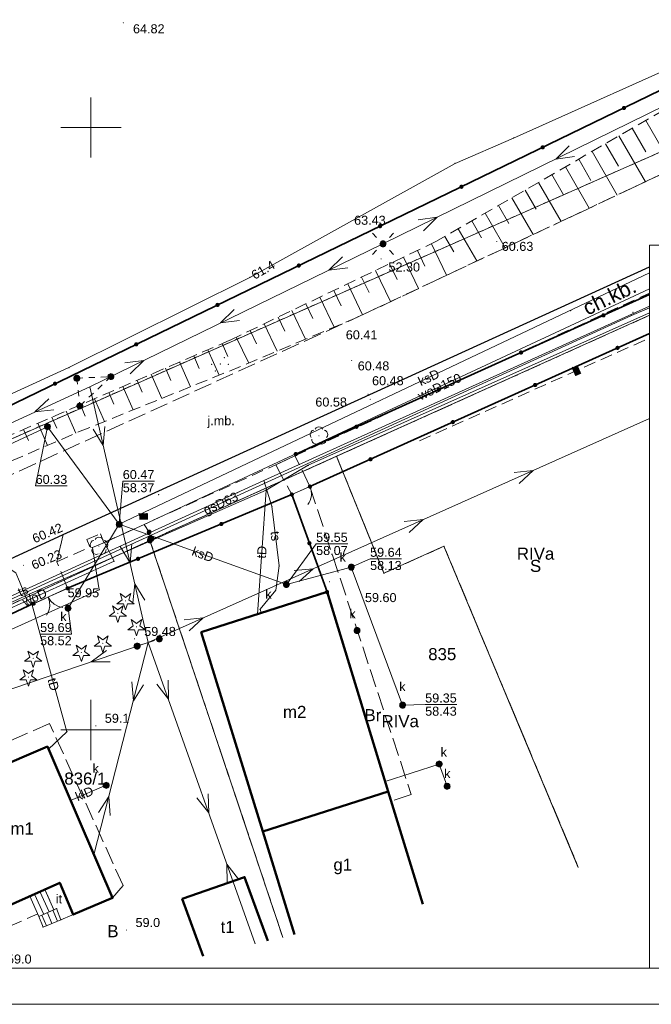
# Model space of a CAD drawing. Extents: x 6453267 to 6453477, y 5887877 to 5888047.
# Tile 6 of 8: x 6453394 to 6453447, y 5887877 to 5887959. Entities that reach past the tile are written whole.
import ezdxf
from ezdxf.enums import TextEntityAlignment as Align

# ---------------------------------------------------------------- set-up
doc = ezdxf.new("R2010")
doc.units = 0
doc.header["$PDSIZE"] = 0.75
for name, pattern in [('PRZER1-1', [2, 1, -1]), ('PRZER2-1', [3, 2, -1]), ('PRZER3-1', [4, 3, -1])]:
    doc.linetypes.add(name, pattern=pattern)
doc.layers.get('0').update_dxf_attribs({"linetype": 'CONTINUOUS', "lineweight": 13})
for name, color, linetype, lineweight in [('018', 7, 'CONTINUOUS', 15), ('GEPPGD', 7, 'CONTINUOUS', 18), ('GESBZO', 7, 'CONTINUOUS', 50), ('GESBZO_O', 7, 'CONTINUOUS', 50), ('GESDZI', 7, 'CONTINUOUS', 18), ('GESDZI_O', 7, 'CONTINUOUS', 18), ('GESKKL_O', 7, 'CONTINUOUS', 18), ('GESSCH', 7, 'CONTINUOUS', 18), ('GESUZY_O', 7, 'CONTINUOUS', 18), ('GSLKBR', 7, 'CONTINUOUS', 18), ('GSLKFU', 7, 'CONTINUOUS', 18), ('GSLKOG', 7, 'CONTINUOUS', 35), ('GSLKRW', 7, 'CONTINUOUS', 25), ('GSLTZI', 7, 'PRZER2-1', 18), ('GSLTZI_O', 7, 'PRZER2-1', 18), ('GSPPRB', 7, 'CONTINUOUS', 18), ('GSPWPN', 7, 'CONTINUOUS', 13), ('GSPWPN_O', 7, 'CONTINUOUS', 13), ('GSPWPS', 7, 'CONTINUOUS', 13), ('GSPWPS_O', 7, 'CONTINUOUS', 13), ('GSSKOA', 7, 'PRZER3-1', 18), ('GSSKOA_O', 7, 'PRZER3-1', 18), ('GSSKOD', 7, 'PRZER2-1', 18), ('GSSTZI', 7, 'PRZER2-1', 18), ('GSSTZI_O', 7, 'PRZER2-1', 18), ('GSSZSN', 7, 'PRZER2-1', 18), ('GTGTXT', 7, 'CONTINUOUS', 18), ('GTGTXT_O', 7, 'CONTINUOUS', 18), ('GUPELA', 7, 'CONTINUOUS', 18), ('GUPIKP', 7, 'CONTINUOUS', 18), ('GUPISN', 7, 'PRZER1-1', 18), ('GUPPRZ', 7, 'CONTINUOUS', 18), ('GUPPRZ_O', 7, 'CONTINUOUS', 18)]:
    doc.layers.add(name, color=color, linetype=linetype, lineweight=lineweight)
for name, color, linetype, lineweight, true_color in [('GESKKL', 7, 'PRZER3-1', 18, 0x24bc24), ('GESUZY', 7, 'PRZER1-1', 18, 0x008000), ('GSPRDI', 7, 'CONTINUOUS', 18, 0x008000), ('GSPRDL', 7, 'CONTINUOUS', 18, 0x008000), ('GULEPR', 1, 'CONTINUOUS', 18, 0xff0000), ('GULGPR', 7, 'CONTINUOUS', 18, 0xbfbf00), ('GULGPR_O', 7, 'CONTINUOUS', 18, 0xbfbf00), ('GULKPR', 7, 'CONTINUOUS', 18, 0x803300), ('GULKPR_O', 7, 'CONTINUOUS', 18, 0x803300), ('GULTPR', 7, 'CONTINUOUS', 18, 0xff9100), ('GULTPR_O', 7, 'CONTINUOUS', 18, 0xff9100), ('GULWPR', 5, 'CONTINUOUS', 18, 0x0000ff), ('GULWPR_O', 5, 'CONTINUOUS', 18, 0x0000ff), ('GUPKSD', 7, 'CONTINUOUS', 18, 0x803300), ('GUPKSD_O', 7, 'CONTINUOUS', 18, 0x803300), ('GUPWZA', 5, 'CONTINUOUS', 18, 0x0000ff), ('GUPWZA_O', 5, 'CONTINUOUS', 18, 0x0000ff)]:
    doc.layers.add(name, color=color, linetype=linetype, lineweight=lineweight, true_color=true_color)
doc.styles.add('GEO-INFO', font='arial.ttf')

# ---------------------------------------------------------------- blocks, each defined once
blk = doc.blocks.new('POINT')
at = {"color": 0}
blk.add_point((0, 0), dxfattribs=at)
blk = doc.blocks.new('KOLO')
blk.add_hatch(color=0).paths.add_polyline_path([(-0.5, 0), (-0.482963, -0.12941), (-0.433013, -0.25), (-0.353553, -0.353553), (-0.25, -0.433013), (-0.12941, -0.482963), (0, -0.5), (0.12941, -0.482963), (0.25, -0.433013), (0.353553, -0.353553), (0.433013, -0.25), (0.482963, -0.12941), (0.5, 0), (0.482963, 0.12941), (0.433013, 0.25), (0.353553, 0.353553), (0.25, 0.433013), (0.12941, 0.482963), (0, 0.5), (-0.12941, 0.482963), (-0.25, 0.433013), (-0.353553, 0.353553), (-0.433013, 0.25), (-0.482963, 0.12941)])
blk = doc.blocks.new('SPDIP')
blk.add_hatch(color=0).paths.add_polyline_path([(0, -0.09), (0.027812, -0.085595), (0.052901, -0.072812), (0.072812, -0.052901), (0.085595, -0.027812), (0.09, 0), (0.085595, 0.027812), (0.072812, 0.052901), (0.052901, 0.072812), (0.027812, 0.085595), (0, 0.09), (-0.027812, 0.085595), (-0.052901, 0.072812), (-0.072812, 0.052901), (-0.085595, 0.027812), (-0.09, 0), (-0.085595, -0.027812), (-0.072812, -0.052901), (-0.052901, -0.072812), (-0.027812, -0.085595)])
at = {"color": 0}
blk.add_lwpolyline([(0.544942, 0.177062), (1.426676, -0.463555), (0.336792, -0.463555), (0, -1.500096), (-0.336792, -0.463555), (-1.426676, -0.463555), (-0.544942, 0.177062), (-0.881734, 1.213603), (0, 0.572986), (0.881734, 1.213603)], close=True, dxfattribs=at)
blk = doc.blocks.new('SPDLP')
blk.add_hatch(color=0).paths.add_polyline_path([(0, -0.09), (0.027812, -0.085595), (0.052901, -0.072812), (0.072812, -0.052901), (0.085595, -0.027812), (0.09, 0), (0.085595, 0.027812), (0.072812, 0.052901), (0.052901, 0.072812), (0.027812, 0.085595), (0, 0.09), (-0.027812, 0.085595), (-0.052901, 0.072812), (-0.072812, 0.052901), (-0.085595, 0.027812), (-0.09, 0), (-0.085595, -0.027812), (-0.072812, -0.052901), (-0.052901, -0.072812), (-0.027812, -0.085595)])
at = {"color": 0}
for points in [[(-1.271938, -0.268652), (-1.40916, -0.048001), (-1.462858, 0.20623), (-1.426585, 0.463525), (-1.304695, 0.693003), (-1.11182, 0.867117), (-0.871109, 0.964971)], [(-0.648554, 1.126667), (-0.481106, 1.325358), (-0.255912, 1.454989), (0, 1.5), (0.255912, 1.454989), (0.481106, 1.325358), (0.648554, 1.126667)], [(0.871109, 0.964971), (1.11182, 0.867117), (1.304695, 0.693003), (1.426585, 0.463525), (1.462858, 0.20623), (1.40916, -0.048001), (1.271938, -0.268652)], [(-0.137547, -1.292703), (-0.389802, -1.355024), (-0.648184, -1.327532), (-0.881678, -1.213525), (-1.062258, -1.026689), (-1.168249, -0.78945), (-1.186929, -0.530282)], [(1.186929, -0.530282), (1.168249, -0.78945), (1.062258, -1.026689), (0.881678, -1.213525), (0.648184, -1.327532), (0.389802, -1.355024), (0.137547, -1.292703)]]:
    blk.add_lwpolyline(points, dxfattribs=at)
blk = doc.blocks.new('SUEP1')
at = {"color": 0}
blk.add_lwpolyline([(-1.5, -1), (1.5, 0), (-1.5, 1)], dxfattribs=at)
blk = doc.blocks.new('SUEO')
blk.add_hatch(color=0).paths.add_polyline_path([(-0.002174, 0.089974), (0.023762, 0.086807), (0.042561, 0.0793), (0.060131, 0.066965), (0.076266, 0.047786), (0.086234, 0.025762), (0.089972, 0.002226), (0.088646, -0.015553), (0.081114, -0.038994), (0.066834, -0.060276), (0.049699, -0.075033), (0.027576, -0.085671), (0.004027, -0.08991), (-0.019639, -0.087831), (-0.040932, -0.080154), (-0.059082, -0.067892), (-0.073734, -0.051607), (-0.08374, -0.032979), (-0.089221, -0.011817), (-0.089063, 0.012951), (-0.082571, 0.035806), (-0.069528, 0.057148), (-0.048957, 0.075519), (-0.026898, 0.085887)])
at = {"color": 0}
for points in [[(-1.767767, 1.767767), (-1.06066, 1.06066)], [(1.767767, 1.767767), (1.06066, 1.06066)], [(-1.767767, -1.767767), (-1.06066, -1.06066)], [(1.767767, -1.767767), (1.06066, -1.06066)]]:
    blk.add_lwpolyline(points, dxfattribs=at)
blk = doc.blocks.new('OKRAG_PELNY')
at = {"true_color": 0xffffff}
blk.add_hatch(color=7, dxfattribs=at).paths.add_polyline_path([(-0.5, 0), (-0.482963, -0.12941), (-0.433013, -0.25), (-0.353553, -0.353553), (-0.25, -0.433013), (-0.12941, -0.482963), (0, -0.5), (0.12941, -0.482963), (0.25, -0.433013), (0.353553, -0.353553), (0.433013, -0.25), (0.482963, -0.12941), (0.5, 0), (0.482963, 0.12941), (0.433013, 0.25), (0.353553, 0.353553), (0.25, 0.433013), (0.12941, 0.482963), (0, 0.5), (-0.12941, 0.482963), (-0.25, 0.433013), (-0.353553, 0.353553), (-0.433013, 0.25), (-0.482963, 0.12941)])
at = {"color": 0}
blk.add_lwpolyline([(0, 0.5), (0.12941, 0.482963), (0.25, 0.433013), (0.353553, 0.353553), (0.433013, 0.25), (0.482963, 0.12941), (0.5, 0), (0.482963, -0.12941), (0.433013, -0.25), (0.353553, -0.353553), (0.25, -0.433013), (0.12941, -0.482963), (0, -0.5), (-0.12941, -0.482963), (-0.25, -0.433013), (-0.353553, -0.353553), (-0.433013, -0.25), (-0.482963, -0.12941), (-0.5, 0), (-0.482963, 0.12941), (-0.433013, 0.25), (-0.353553, 0.353553), (-0.25, 0.433013), (-0.12941, 0.482963)], close=True, dxfattribs=at)
blk = doc.blocks.new('KTOK04')
at = {"color": 0}
blk.add_lwpolyline([(0, 0), (-0.01711, -0.261052), (-0.068148, -0.517638), (-0.152241, -0.765367), (-0.267949, -1), (-0.413293, -1.217523), (-0.585786, -1.414214), (-0.782477, -1.586707), (-1, -1.732051)], dxfattribs=at)
blk = doc.blocks.new('SLBRA')
at = {"color": 0}
for points in [[(1.732051, 1), (1.414214, 0.585786), (1, 0.267949), (0.517638, 0.068148), (0, 0)], [(0, 0), (0.517638, -0.068148), (1, -0.267949), (1.414214, -0.585786), (1.732051, -1)]]:
    blk.add_lwpolyline(points, dxfattribs=at)
blk = doc.blocks.new('EPPGN1')
at = {"true_color": 0xffffff}
blk.add_hatch(color=7, dxfattribs=at).paths.add_polyline_path([(0, -0.5), (0.154508, -0.475528), (0.293893, -0.404508), (0.404508, -0.293893), (0.475528, -0.154508), (0.5, 0), (0.475528, 0.154508), (0.404508, 0.293893), (0.293893, 0.404508), (0.154508, 0.475528), (0, 0.5), (-0.154508, 0.475528), (-0.293893, 0.404508), (-0.404508, 0.293893), (-0.475528, 0.154508), (-0.5, 0), (-0.475528, -0.154508), (-0.404508, -0.293893), (-0.293893, -0.404508), (-0.154508, -0.475528)])
blk = doc.blocks.new('EPPGN')
blk.add_hatch(color=0).paths.add_polyline_path([(0, -0.09), (0.027812, -0.085595), (0.052901, -0.072812), (0.072812, -0.052901), (0.085595, -0.027812), (0.09, 0), (0.085595, 0.027812), (0.072812, 0.052901), (0.052901, 0.072812), (0.027812, 0.085595), (0, 0.09), (-0.027812, 0.085595), (-0.052901, 0.072812), (-0.072812, 0.052901), (-0.085595, 0.027812), (-0.09, 0), (-0.085595, -0.027812), (-0.072812, -0.052901), (-0.052901, -0.072812), (-0.027812, -0.085595)])

msp = doc.modelspace()

# ---------------------------------------------------------------- hatches: boundary and pattern name
at = {"layer": 'GSLTZI_O', "linetype": 'Continuous', "lineweight": 9, "true_color": 0xffffff}
msp.add_hatch(color=7, dxfattribs=at).paths.add_polyline_path([(6453440.223, 5887929.362), (6453439.913, 5887930.055), (6453440.404, 5887930.275), (6453440.714, 5887929.581)], flags=0)
at = {"layer": 'GUPWZA_O', "linetype": 'Continuous', "lineweight": 9, "true_color": 0xffffff}
msp.add_hatch(color=7, dxfattribs=at).paths.add_polyline_path([(6453404.013, 5887917.443), (6453404.013, 5887917.986), (6453404.745, 5887917.986), (6453404.745, 5887917.443)], flags=0)

# ---------------------------------------------------------------- linework, layer by layer
at = {"color": 7, "linetype": 'Continuous', "lineweight": 13, "elevation": 100, "flags": 128}
for points in [[(6453400, 5887947.5), (6453400, 5887952.5)], [(6453397.5, 5887950), (6453402.5, 5887950)], [(6453400, 5887897.5), (6453400, 5887902.5)], [(6453397.5, 5887900), (6453402.5, 5887900)]]:
    msp.add_lwpolyline(points, dxfattribs=at)
at = {"layer": '018'}
for p, q in [((6453446.378, 5887880.226), (6453446.378, 5887940.226)), ((6453446.378, 5887940.226), (6453474.378, 5887940.226)), ((6453446.378, 5887880.226), (6453474.378, 5887880.226))]:
    msp.add_line(p, q, dxfattribs=at)
at = {"layer": '018', "color": 1}
msp.add_lwpolyline([(6453477.378, 5888025.726), (6453267.378, 5888025.726), (6453267.378, 5887877.226), (6453477.378, 5887877.226)], close=True, dxfattribs=at)
at = {"layer": '018'}
msp.add_lwpolyline([(6453474.378, 5888022.726), (6453282.378, 5888022.726), (6453282.378, 5887880.226), (6453474.378, 5887880.226)], close=True, dxfattribs=at)
at = {"layer": 'GESBZO', "color": 7, "linetype": 'Continuous', "lineweight": 50, "elevation": 10.18}
for points in [[(6453409.15, 5887908.12), (6453419.6, 5887911.45), (6453424.68, 5887894.88), (6453414.27, 5887891.56)], [(6453386.77, 5887894.5), (6453396.38, 5887898.62), (6453400.69, 5887888.63), (6453401.8, 5887886.05), (6453398.51, 5887884.67), (6453397.4, 5887887.31), (6453391.14, 5887884.51)]]:
    msp.add_lwpolyline(points, close=True, dxfattribs=at)
for points in [[(6453416.912, 5887883.013), (6453414.27, 5887891.56), (6453424.68, 5887894.88), (6453427.547, 5887885.533)], [(6453407.58, 5887885.99), (6453412.75, 5887887.79), (6453414.679, 5887882.484)], [(6453409.303, 5887881.21), (6453407.58, 5887885.99)]]:
    msp.add_lwpolyline(points, dxfattribs=at)
at = {"layer": 'GESDZI', "color": 7, "linetype": 'Continuous', "lineweight": 18, "elevation": 10.22}
for points in [[(6453454.509, 5887951.16), (6453357.86, 5887908.46), (6453295.988, 5887880.226)], [(6453295.988, 5887880.226), (6453357.86, 5887908.46), (6453454.509, 5887951.16)], [(6453446.378, 5887934.417), (6453404.89, 5887915.73), (6453376.57, 5887902.66), (6453372.86, 5887900.94), (6453327.98, 5887880.226)], [(6453404.89, 5887915.73), (6453446.378, 5887934.417)], [(6453376.57, 5887902.66), (6453404.89, 5887915.73), (6453415.928, 5887882.78)], [(6453415.928, 5887882.78), (6453404.89, 5887915.73)]]:
    msp.add_lwpolyline(points, dxfattribs=at)
at = {"layer": 'GESKKL', "color": 82, "linetype": 'PRZER3-1', "lineweight": 18, "ltscale": 0.5, "true_color": 0x24bc24, "elevation": 10.06}
for points in [[(6453446.378, 5887934.417), (6453420.39, 5887922.71)], [(6453440.468, 5887888.594), (6453429.31, 5887915.24), (6453424.33, 5887913.01), (6453420.39, 5887922.71), (6453404.89, 5887915.73), (6453415.928, 5887882.78)], [(6453420.39, 5887922.71), (6453424.33, 5887913.01), (6453429.31, 5887915.24), (6453440.468, 5887888.594)]]:
    msp.add_lwpolyline(points, dxfattribs=at)
at = {"layer": 'GESSCH', "color": 7, "linetype": 'Continuous', "lineweight": 18, "elevation": 10.18}
for points in [[(6453394.92, 5887886.2), (6453395.68, 5887884.51), (6453396.92, 5887885.07), (6453396.17, 5887886.76)], [(6453397.15, 5887885.17), (6453397.5, 5887884.25), (6453396.02, 5887883.63), (6453395.68, 5887884.51)]]:
    msp.add_lwpolyline(points, close=True, dxfattribs=at)
at = {"layer": 'GESSCH', "color": 7, "linetype": 'Continuous', "lineweight": 18, "elevation": 10.18, "flags": 128}
for points in [[(6453396.528, 5887884.893), (6453395.766, 5887886.579)], [(6453396.072, 5887884.687), (6453395.31, 5887886.375)], [(6453396.76, 5887883.94), (6453396.388, 5887884.828)], [(6453397.221, 5887884.133), (6453396.844, 5887885.033)], [(6453396.299, 5887883.747), (6453395.932, 5887884.623)]]:
    msp.add_lwpolyline(points, dxfattribs=at)
at = {"layer": 'GESUZY', "color": 7, "linetype": 'Continuous', "lineweight": 18, "elevation": 10.07}
for points in [[(6453454.509, 5887951.16), (6453357.86, 5887908.46), (6453295.988, 5887880.226)], [(6453295.988, 5887880.226), (6453357.86, 5887908.46), (6453454.509, 5887951.16)], [(6453381.603, 5887880.226), (6453376.57, 5887902.66), (6453404.89, 5887915.73), (6453420.39, 5887922.71), (6453446.378, 5887934.417)], [(6453446.378, 5887934.417), (6453420.39, 5887922.71)], [(6453440.468, 5887888.594), (6453429.31, 5887915.24), (6453424.33, 5887913.01), (6453420.39, 5887922.71), (6453404.89, 5887915.73), (6453415.928, 5887882.78)], [(6453420.39, 5887922.71), (6453424.33, 5887913.01), (6453429.31, 5887915.24), (6453440.468, 5887888.594)], [(6453404.89, 5887915.73), (6453376.57, 5887902.66), (6453381.603, 5887880.226)], [(6453415.928, 5887882.78), (6453404.89, 5887915.73)]]:
    msp.add_lwpolyline(points, dxfattribs=at)
at = {"layer": 'GESUZY', "color": 96, "linetype": 'PRZER1-1', "lineweight": 18, "ltscale": 0.5, "true_color": 0x008000, "elevation": 10.08}
for points in [[(6453454.509, 5887951.16), (6453357.86, 5887908.46), (6453295.988, 5887880.226)], [(6453295.988, 5887880.226), (6453357.86, 5887908.46), (6453454.509, 5887951.16)], [(6453381.603, 5887880.226), (6453376.57, 5887902.66), (6453404.89, 5887915.73), (6453420.39, 5887922.71), (6453446.378, 5887934.417)], [(6453446.378, 5887934.417), (6453420.39, 5887922.71)], [(6453440.468, 5887888.594), (6453429.31, 5887915.24), (6453424.33, 5887913.01), (6453420.39, 5887922.71), (6453404.89, 5887915.73), (6453415.928, 5887882.78)], [(6453420.39, 5887922.71), (6453424.33, 5887913.01), (6453429.31, 5887915.24), (6453440.468, 5887888.594)], [(6453404.89, 5887915.73), (6453376.57, 5887902.66), (6453381.603, 5887880.226)], [(6453415.928, 5887882.78), (6453404.89, 5887915.73)]]:
    msp.add_lwpolyline(points, dxfattribs=at)
at = {"layer": 'GSLKBR', "color": 7, "linetype": 'Continuous', "lineweight": 18, "elevation": 10.18}
msp.add_lwpolyline([(6453394.848, 5887910.304), (6453398.059, 5887911.757)], dxfattribs=at)
at = {"layer": 'GSLKFU', "color": 7, "linetype": 'Continuous', "lineweight": 18, "elevation": 10.18}
msp.add_lwpolyline([(6453416.678, 5887919.54), (6453418.181, 5887920.199)], dxfattribs=at)
at = {"layer": 'GSLKOG', "color": 7, "linetype": 'Continuous', "lineweight": 35, "elevation": 10.18}
for points in [[(6453378.01, 5887919.24), (6453392.783, 5887926.689), (6453451.863, 5887955.308), (6453442.141, 5887964.539), (6453438.635, 5887970.461)], [(6453417.012, 5887922.897), (6453446.378, 5887936.133)], [(6453418.181, 5887920.199), (6453446.378, 5887932.909)], [(6453398.059, 5887911.757), (6453416.678, 5887919.54)], [(6453416.678, 5887919.54), (6453419.6, 5887911.45)], [(6453381.471, 5887904.035), (6453395.238, 5887910.487)]]:
    msp.add_lwpolyline(points, dxfattribs=at)
at = {"layer": 'GSLKRW', "color": 7, "linetype": 'Continuous', "lineweight": 25, "elevation": 10.18}
msp.add_lwpolyline([(6453318.706, 5887880.226), (6453322.08, 5887881.726), (6453328.365, 5887884.597), (6453367.547, 5887902.496), (6453374.695, 5887905.692), (6453392.531, 5887913.842), (6453397.691, 5887916.225), (6453446.378, 5887938.427)], dxfattribs=at)
at = {"layer": 'GSLTZI', "color": 7, "linetype": 'PRZER2-1', "lineweight": 18, "ltscale": 0.5, "elevation": 10.1}
msp.add_lwpolyline([(6453427.266, 5887923.99), (6453446.378, 5887932.528)], dxfattribs=at)
at = {"layer": 'GSPPRB', "color": 7, "linetype": 'Continuous', "lineweight": 18}
for p in [(6453435.09, 5887949.13, 10.28), (6453430.24, 5887947.02, 10.28), (6453413.2, 5887937.56, 10.28), (6453445.02, 5887934.66, 10.28), (6453444.883, 5887934.404, 10.28), (6453411.06, 5887930.89, 10.28), (6453398.17, 5887930.08, 10.28), (6453410.02, 5887930.34, 10.28), (6453410.32, 5887929.8, 10.28), (6453410.73, 5887930.37, 10.28), (6453411.4, 5887930.35, 10.28), (6453398.825, 5887929.193, 10.28), (6453401.651, 5887929.323, 10.28), (6453399.069, 5887926.885, 10.28), (6453420.39, 5887922.71, 10.28), (6453418.043, 5887921.975, 10.28), (6453414.36, 5887920.7, 10.28), (6453405.626, 5887919.522, 10.28), (6453412.19, 5887919.7, 10.28), (6453414.538, 5887919.901, 10.28), (6453415.03, 5887918.57, 10.28), (6453400.124, 5887915.136, 10.28), (6453429.31, 5887915.24, 10.28), (6453401.92, 5887913.996, 10.28), (6453415.62, 5887913.62, 10.28), (6453424.33, 5887913.01, 10.28), (6453394.871, 5887911.259, 10.28), (6453400.686, 5887911.638, 10.28), (6453415.34, 5887911.6, 10.28), (6453419.6, 5887911.45, 10.28), (6453413.824, 5887909.609, 10.28), (6453414.04, 5887910.02, 10.28), (6453414.14, 5887909.71, 10.28), (6453409.15, 5887908.12, 10.28), (6453403.838, 5887906.956, 10.28), (6453405.676, 5887907.559, 10.28), (6453398.008, 5887899.85, 10.28), (6453396.38, 5887898.62, 10.28), (6453396.479, 5887898.39, 10.28), (6453424.426, 5887895.708, 10.28), (6453424.68, 5887894.88, 10.28), (6453398.308, 5887894.15, 10.28), (6453414.27, 5887891.56, 10.28), (6453400.25, 5887889.64, 10.28), (6453400.69, 5887888.63, 10.28), (6453397.4, 5887887.31, 10.28), (6453412.75, 5887887.79, 10.28), (6453396.17, 5887886.76, 10.28), (6453394.92, 5887886.2, 10.28), (6453401.8, 5887886.05, 10.28), (6453407.58, 5887885.99, 10.28), (6453396.92, 5887885.07, 10.28), (6453397.15, 5887885.17, 10.28), (6453395.68, 5887884.51, 10.28), (6453397.5, 5887884.25, 10.28), (6453398.51, 5887884.67, 10.28), (6453396.02, 5887883.63, 10.28)]:
    msp.add_point(p, dxfattribs=at)
at = {"layer": 'GSSKOA', "color": 7, "linetype": 'PRZER3-1', "lineweight": 18, "ltscale": 0.5, "elevation": 10.18}
for points in [[(6453454.372, 5887949.413), (6453422.716, 5887934.528)], [(6453367.547, 5887902.496), (6453374.695, 5887905.692), (6453392.531, 5887913.842), (6453397.691, 5887916.225), (6453446.378, 5887938.427)], [(6453422.716, 5887934.528), (6453359.26, 5887905.67), (6453351.72, 5887902.44), (6453319.449, 5887887.644), (6453322.08, 5887881.726)], [(6453419.6, 5887911.45), (6453416.678, 5887919.54), (6453418.181, 5887920.199)], [(6453418.181, 5887920.199), (6453426.599, 5887894.641), (6453424.925, 5887894.081)], [(6453401.8, 5887886.05), (6453402.667, 5887887.078), (6453396.56, 5887900.533), (6453385.084, 5887895.474), (6453381.471, 5887904.035), (6453379.83, 5887903.32)], [(6453379.83, 5887903.32), (6453389.202, 5887881.934), (6453395.582, 5887884.728)]]:
    msp.add_lwpolyline(points, dxfattribs=at)
for points in [[(6453415.337, 5887922.006), (6453416.678, 5887919.54), (6453418.181, 5887920.199), (6453416.937, 5887922.749)], [(6453392.531, 5887913.842), (6453393.771, 5887913.046), (6453394.073, 5887912.324), (6453394.848, 5887910.304), (6453398.059, 5887911.757), (6453397.175, 5887913.949), (6453397.691, 5887916.225)]]:
    msp.add_lwpolyline(points, close=True, dxfattribs=at)
at = {"layer": 'GSSKOD', "color": 7, "linetype": 'PRZER2-1', "lineweight": 18, "ltscale": 0.5, "elevation": 10.18}
for points in [[(6453446.378, 5887938.427), (6453397.691, 5887916.225), (6453397.175, 5887913.949)], [(6453397.175, 5887913.949), (6453399.899, 5887915.185), (6453399.656, 5887915.8), (6453400.781, 5887916.267), (6453401.072, 5887915.549), (6453415.337, 5887922.006), (6453416.937, 5887922.749), (6453446.378, 5887936.259)]]:
    msp.add_lwpolyline(points, dxfattribs=at)
at = {"layer": 'GSSTZI', "color": 7, "linetype": 'PRZER2-1', "lineweight": 18, "ltscale": 0.5, "elevation": 10.1}
msp.add_lwpolyline([(6453396.17, 5887886.76), (6453396.92, 5887885.07), (6453397.15, 5887885.17), (6453397.5, 5887884.25), (6453398.51, 5887884.67), (6453397.4, 5887887.31)], close=True, dxfattribs=at)
at = {"layer": 'GSSZSN', "color": 7, "linetype": 'PRZER2-1', "lineweight": 18, "ltscale": 0.5, "elevation": 10.06}
for points in [[(6453451.495, 5887953.718), (6453428.699, 5887940.563), (6453411.532, 5887932.345), (6453388.864, 5887922.549), (6453360.792, 5887909.327)], [(6453360.792, 5887909.327), (6453366.98, 5887910.465), (6453385.154, 5887918.752), (6453398.972, 5887924.732), (6453412.878, 5887930.348), (6453422.104, 5887934.25), (6453453.995, 5887949.236)]]:
    msp.add_lwpolyline(points, dxfattribs=at)
at = {"layer": 'GSSZSN', "color": 7, "linetype": 'Continuous', "lineweight": 18, "elevation": 10.06, "flags": 128}
for points in [[(6453446.06, 5887950.581), (6453448.363, 5887946.589)], [(6453444.949, 5887949.94), (6453446.073, 5887947.991)], [(6453442.726, 5887948.658), (6453443.797, 5887946.802)], [(6453443.837, 5887949.299), (6453446.033, 5887945.494)], [(6453441.615, 5887948.016), (6453443.702, 5887944.399)], [(6453440.504, 5887947.375), (6453441.52, 5887945.613)], [(6453438.281, 5887946.093), (6453439.244, 5887944.424)], [(6453439.392, 5887946.734), (6453441.372, 5887943.304)], [(6453437.17, 5887945.451), (6453439.041, 5887942.209)], [(6453436.059, 5887944.81), (6453436.967, 5887943.236)], [(6453434.947, 5887944.169), (6453436.711, 5887941.114)], [(6453432.725, 5887942.887), (6453434.38, 5887940.018)], [(6453433.836, 5887943.528), (6453434.691, 5887942.047)], [(6453431.614, 5887942.245), (6453432.414, 5887940.858)], [(6453430.502, 5887941.604), (6453432.049, 5887938.923)], [(6453429.391, 5887940.963), (6453430.138, 5887939.669)], [(6453427.105, 5887939.801), (6453427.731, 5887938.494)], [(6453428.263, 5887940.355), (6453429.518, 5887937.733)], [(6453425.948, 5887939.247), (6453427.195, 5887936.642)], [(6453423.634, 5887938.139), (6453424.873, 5887935.551)], [(6453424.791, 5887938.693), (6453425.413, 5887937.395)], [(6453422.477, 5887937.585), (6453423.094, 5887936.295)], [(6453420.162, 5887936.477), (6453420.769, 5887935.209)], [(6453421.319, 5887937.031), (6453422.55, 5887934.46)], [(6453419.005, 5887935.923), (6453420.193, 5887933.442)], [(6453416.691, 5887934.815), (6453417.827, 5887932.441)], [(6453417.848, 5887935.369), (6453418.429, 5887934.155)], [(6453415.533, 5887934.261), (6453416.089, 5887933.101)], [(6453413.219, 5887933.153), (6453413.749, 5887932.046)], [(6453414.376, 5887933.707), (6453415.461, 5887931.44)], [(6453412.062, 5887932.599), (6453413.095, 5887930.44)], [(6453409.716, 5887931.56), (6453410.632, 5887929.441)], [(6453410.894, 5887932.069), (6453411.358, 5887930.995)], [(6453408.538, 5887931.051), (6453408.99, 5887930.006)], [(6453406.183, 5887930.033), (6453406.622, 5887929.016)], [(6453407.36, 5887930.542), (6453408.252, 5887928.48)], [(6453403.827, 5887929.015), (6453404.255, 5887928.027)], [(6453405.005, 5887929.524), (6453405.872, 5887927.519)], [(6453402.65, 5887928.507), (6453403.492, 5887926.558)], [(6453400.294, 5887927.489), (6453401.112, 5887925.597)], [(6453401.472, 5887927.998), (6453401.887, 5887927.037)], [(6453399.117, 5887926.98), (6453399.519, 5887926.048)], [(6453396.761, 5887925.962), (6453397.159, 5887925.041)], [(6453397.939, 5887926.471), (6453398.734, 5887924.63)], [(6453394.406, 5887924.944), (6453394.804, 5887924.022)], [(6453395.583, 5887925.453), (6453396.38, 5887923.61)]]:
    msp.add_lwpolyline(points, dxfattribs=at)
at = {"layer": 'GULEPR', "color": 1, "linetype": 'Continuous', "lineweight": 18, "true_color": 0xff0000, "elevation": 10.14}
for points in [[(6453455.022, 5887957.711), (6453451.4, 5887956.41), (6453435.09, 5887949.13), (6453430.24, 5887947.02), (6453413.2, 5887937.56), (6453398.17, 5887930.08), (6453378.04, 5887920.86), (6453375.32, 5887919.39), (6453353.43, 5887909.51), (6453337.05, 5887902.75), (6453337.17, 5887900.64), (6453336.81, 5887900.37), (6453336.3, 5887900.89)], [(6453399.891, 5887928.482), (6453424.248, 5887940.344), (6453452.057, 5887953.993), (6453454.872, 5887955.801)], [(6453359.04, 5887909.69), (6453399.891, 5887928.482)], [(6453404.757, 5887907.257), (6453399.891, 5887928.482)], [(6453404.757, 5887907.257), (6453446.378, 5887925.856)], [(6453337.295, 5887880.226), (6453364.172, 5887893.465), (6453404.757, 5887907.257)], [(6453404.757, 5887907.257), (6453400.25, 5887889.64)], [(6453404.757, 5887907.257), (6453413.64, 5887882.238)]]:
    msp.add_lwpolyline(points, dxfattribs=at)
at = {"layer": 'GULGPR', "color": 52, "linetype": 'Continuous', "lineweight": 18, "true_color": 0xbfbf00, "elevation": 10.14}
msp.add_lwpolyline([(6453355.985, 5887893.984), (6453372.759, 5887901.466), (6453376.659, 5887903.225), (6453444.883, 5887934.404), (6453446.378, 5887935.04)], dxfattribs=at)
at = {"layer": 'GULKPR', "color": 36, "linetype": 'Continuous', "lineweight": 18, "true_color": 0x803300, "elevation": 10.14}
for points in [[(6453369.771, 5887912.798), (6453396.381, 5887925.169), (6453402.347, 5887917.067), (6453446.378, 5887937.946)], [(6453402.347, 5887917.067), (6453398.095, 5887910.102)], [(6453402.347, 5887917.067), (6453416.224, 5887912.066), (6453421.616, 5887913.512), (6453425.875, 5887902.056)], [(6453429.57, 5887895.324), (6453428.916, 5887897.172), (6453424.426, 5887895.708)], [(6453401.264, 5887895.402), (6453398.308, 5887894.15)]]:
    msp.add_lwpolyline(points, dxfattribs=at)
at = {"layer": 'GULTPR', "color": 30, "linetype": 'Continuous', "lineweight": 18, "true_color": 0xff9100, "elevation": 10.14}
for points in [[(6453370.6, 5887900.71), (6453374.34, 5887902.41), (6453414.36, 5887920.7), (6453446.378, 5887935.163)], [(6453327.087, 5887880.226), (6453331.379, 5887882.108), (6453334.353, 5887883.473), (6453394.871, 5887911.259), (6453414.538, 5887919.901), (6453418.043, 5887921.975), (6453446.378, 5887934.627)], [(6453414.14, 5887909.71), (6453414.04, 5887910.02), (6453415.34, 5887911.6), (6453415.62, 5887913.62), (6453415.03, 5887918.57), (6453414.36, 5887920.7)], [(6453414.538, 5887919.901), (6453413.824, 5887909.609)], [(6453394.871, 5887911.259), (6453398.008, 5887899.85), (6453396.479, 5887898.39)]]:
    msp.add_lwpolyline(points, dxfattribs=at)
at = {"layer": 'GULWPR', "color": 5, "linetype": 'Continuous', "lineweight": 18, "true_color": 0x0000ff, "elevation": 10.14}
for points in [[(6453373.987, 5887899.634), (6453400.686, 5887911.638), (6453400.124, 5887915.136), (6453401.115, 5887915.558), (6453404.419, 5887917.059), (6453446.378, 5887936.614)], [(6453404.419, 5887917.059), (6453404.832, 5887916.428), (6453404.979, 5887915.876)], [(6453388.728, 5887908.036), (6453401.92, 5887913.996), (6453401.115, 5887915.558)]]:
    msp.add_lwpolyline(points, dxfattribs=at)
at = {"layer": 'GUPISN', "color": 7, "linetype": 'PRZER1-1', "lineweight": 18, "ltscale": 0.5, "elevation": 10.16}
for points in [[(6453398.825, 5887929.193), (6453401.651, 5887929.323)], [(6453398.825, 5887929.193), (6453399.069, 5887926.885)], [(6453401.651, 5887929.323), (6453399.069, 5887926.885)], [(6453403.838, 5887906.956), (6453405.676, 5887907.559)]]:
    msp.add_lwpolyline(points, dxfattribs=at)
at = {"layer": 'GUPPRZ_O', "color": 36, "linetype": 'Continuous', "lineweight": 9, "true_color": 0x803300, "elevation": 10.8, "flags": 128}
for points in [[(6453398.026, 5887920.25), (6453395.405, 5887920.25), (6453396.381, 5887925.169)], [(6453405.262, 5887920.651), (6453402.641, 5887920.651), (6453402.347, 5887917.067)], [(6453402.641, 5887920.651), (6453405.262, 5887920.651)], [(6453421.315, 5887915.439), (6453418.695, 5887915.439), (6453416.224, 5887912.066)], [(6453418.695, 5887915.439), (6453421.315, 5887915.439)], [(6453425.798, 5887914.198), (6453423.177, 5887914.198), (6453421.616, 5887913.512)], [(6453423.177, 5887914.198), (6453425.798, 5887914.198)], [(6453395.775, 5887907.953), (6453398.396, 5887907.953), (6453398.095, 5887910.102)], [(6453395.775, 5887907.953), (6453398.396, 5887907.953)], [(6453430.372, 5887902.101), (6453427.751, 5887902.101), (6453425.875, 5887902.056)], [(6453427.751, 5887902.101), (6453430.372, 5887902.101)]]:
    msp.add_lwpolyline(points, dxfattribs=at)

# ---------------------------------------------------------------- block references
at = {"layer": 'GEPPGD', "color": 7, "lineweight": 18, "xscale": 0.5, "yscale": 0.5}
for name, p in [('EPPGN1', (6453404.89, 5887915.73, 10.23)), ('EPPGN', (6453404.89, 5887915.73, 10.24))]:
    msp.add_blockref(name, p, dxfattribs=at)
at = {"layer": 'GSLKBR', "color": 7, "lineweight": 18, "xscale": 0.75, "yscale": 0.75, "rotation": 294.3387581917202}
msp.add_blockref('SLBRA', (6453396.453, 5887911.031, 10.18), dxfattribs=at)
at = {"layer": 'GSLKFU', "color": 7, "lineweight": 18, "xscale": 0.75, "yscale": 0.75, "rotation": 23.67749965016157}
msp.add_blockref('KTOK04', (6453418.181, 5887920.199, 10.18), dxfattribs=at)
at = {"layer": 'GSLKOG', "color": 7, "lineweight": 35, "xscale": 0.35, "yscale": 0.35}
for p in [(6453444.257, 5887951.624, 10.18), (6453437.507, 5887948.354, 10.18), (6453430.757, 5887945.084, 10.18), (6453424.008, 5887941.814, 10.18), (6453417.258, 5887938.545, 10.18), (6453410.508, 5887935.275, 10.18), (6453442.553, 5887934.409, 10.18), (6453403.759, 5887932.005, 10.18), (6453435.715, 5887931.327, 10.18), (6453443.722, 5887931.711, 10.18), (6453397.009, 5887928.736, 10.18), (6453428.878, 5887928.245, 10.18), (6453436.885, 5887928.63, 10.18), (6453430.047, 5887925.548, 10.18), (6453422.04, 5887925.163, 10.18), (6453417.012, 5887922.897, 10.18), (6453423.21, 5887922.466, 10.18), (6453418.181, 5887920.199, 10.18), (6453416.678, 5887919.54, 10.18), (6453416.678, 5887919.54, 10.18), (6453410.828, 5887917.095, 10.18), (6453418.139, 5887915.495, 10.18), (6453403.909, 5887914.202, 10.18), (6453398.059, 5887911.757, 10.18), (6453419.6, 5887911.45, 10.18), (6453395.238, 5887910.487, 10.18)]:
    msp.add_blockref('KOLO', p, dxfattribs=at)
at = {"layer": 'GSPRDI', "color": 96, "lineweight": 18, "true_color": 0x008000, "xscale": 0.5, "yscale": 0.5}
for p in [(6453402.86, 5887910.71, 10.12), (6453402.23, 5887909.68, 10.12), (6453403.78, 5887908.55, 10.12), (6453400.99, 5887907.19, 10.12), (6453399.2, 5887906.42, 10.12), (6453395.2, 5887905.94, 10.12), (6453394.8, 5887904.39, 10.12)]:
    msp.add_blockref('SPDIP', p, dxfattribs=at)
at = {"layer": 'GSPRDL', "color": 96, "lineweight": 18, "true_color": 0x008000, "xscale": 0.5, "yscale": 0.5}
for p in [(6453418.93, 5887924.409, 10.12), (6453400.662, 5887915.25, 10.12)]:
    msp.add_blockref('SPDLP', p, dxfattribs=at)
at = {"layer": 'GSPWPN', "color": 7, "lineweight": 13, "xscale": 0.09, "yscale": 0.09}
for p in [(6453400.4, 5887900.34, 10.08), (6453402.95, 5887883.39, 10.08)]:
    msp.add_blockref('KOLO', p, dxfattribs=at)
at = {"layer": 'GSPWPS', "color": 7, "lineweight": 13, "xscale": 0.09, "yscale": 0.09}
for p in [(6453402.689, 5887958.694, 10.08), (6453422.352, 5887941.005, 10.08), (6453433.693, 5887940.55, 10.08), (6453424.092, 5887939.092, 10.08), (6453420.467, 5887933.507, 10.08), (6453421.646, 5887930.66, 10.08), (6453423.001, 5887927.863, 10.08), (6453423.18, 5887927.44, 10.08), (6453397.691, 5887916.225, 10.08), (6453394.397, 5887913.666, 10.08), (6453398.727, 5887912.036, 10.08), (6453419.818, 5887912.304, 10.08), (6453403.609, 5887907.564, 10.08)]:
    msp.add_blockref('KOLO', p, dxfattribs=at)
at = {"layer": 'GTGTXT', "color": 7, "lineweight": 18}
msp.add_blockref('POINT', (6453439.824, 5887934.803, 10.02), dxfattribs=at)
at = {"layer": 'GULEPR', "color": 1, "lineweight": 18, "true_color": 0xff0000, "xscale": 0.5, "yscale": 0.5}
for p, rotation in [((6453439.265, 5887947.714, 10.15), 206.1429456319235), ((6453428.063, 5887942.216, 10.15), 26.1429456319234), ((6453420.427, 5887938.483, 10.15), 205.96623580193), ((6453411.437, 5887934.105, 10.15), 205.96623580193), ((6453403.712, 5887930.343, 10.15), 25.96623580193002), ((6453396.03, 5887926.706, 10.15), 204.7029032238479), ((6453400.84, 5887924.339, 10.15), -77.08675681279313), ((6453436.027, 5887921.23, 10.15), 24.07735802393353), ((6453426.897, 5887917.151, 10.15), 24.07735802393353), ((6453403.075, 5887914.592, 10.15), -77.08675681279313), ((6453417.767, 5887913.071, 10.15), 24.07735802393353), ((6453403.807, 5887911.4, 10.15), 102.9132431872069), ((6453408.637, 5887908.991, 10.15), 24.07735802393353), ((6453400.733, 5887905.89, 10.15), 198.7695221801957), ((6453403.704, 5887903.14, 10.15), 255.6504086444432), ((6453406.179, 5887903.252, 10.15), 289.5463745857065), ((6453401.303, 5887893.757, 10.15), 75.6504086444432), ((6453409.524, 5887893.829, 10.15), 289.5463745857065), ((6453411.539, 5887888.154, 10.15), 109.5463745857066)]:
    msp.add_blockref('SUEP1', p, dxfattribs=dict(at, rotation=rotation))
at = {"layer": 'GUPELA', "color": 7, "lineweight": 18, "xscale": 0.5, "yscale": 0.5}
for name, p in [('SUEO', (6453424.248, 5887940.344, 10.15)), ('OKRAG_PELNY', (6453424.248, 5887940.344, 10.16))]:
    msp.add_blockref(name, p, dxfattribs=at)
at = {"layer": 'GUPIKP', "color": 5, "lineweight": 18, "true_color": 0x0000ff, "xscale": 0.5, "yscale": 0.5}
msp.add_blockref('OKRAG_PELNY', (6453404.979, 5887915.876, 10.16), dxfattribs=at)
at = {"layer": 'GUPISN', "color": 7, "lineweight": 18, "xscale": 0.5, "yscale": 0.5}
for p in [(6453398.825, 5887929.193, 10.16), (6453401.651, 5887929.323, 10.16), (6453399.069, 5887926.885, 10.16), (6453405.676, 5887907.559, 10.16), (6453403.838, 5887906.956, 10.16)]:
    msp.add_blockref('OKRAG_PELNY', p, dxfattribs=at)
at = {"layer": 'GUPKSD', "color": 36, "lineweight": 18, "true_color": 0x803300, "xscale": 0.5, "yscale": 0.5}
for p in [(6453396.381, 5887925.169, 10.16), (6453402.347, 5887917.067, 10.16), (6453421.616, 5887913.512, 10.16), (6453416.224, 5887912.066, 10.16), (6453398.095, 5887910.102, 10.16), (6453422.097, 5887908.25, 10.16), (6453425.875, 5887902.056, 10.16), (6453428.916, 5887897.172, 10.16), (6453401.264, 5887895.402, 10.16), (6453429.57, 5887895.324, 10.16)]:
    msp.add_blockref('OKRAG_PELNY', p, dxfattribs=at)
at = {"layer": 'GUPPRZ', "color": 1, "lineweight": 18, "true_color": 0xff0000}
msp.add_blockref('POINT', (6453413.2, 5887937.56, 10.16), dxfattribs=at)
at = {"layer": 'GUPPRZ', "color": 36, "lineweight": 18, "true_color": 0x803300}
for p in [(6453396.381, 5887925.169, 10.16), (6453402.347, 5887917.067, 10.16), (6453421.616, 5887913.512, 10.16), (6453416.224, 5887912.066, 10.16), (6453398.095, 5887910.102, 10.16), (6453425.875, 5887902.056, 10.16)]:
    msp.add_blockref('POINT', p, dxfattribs=at)
at = {"layer": 'GUPWZA', "color": 5, "lineweight": 18, "true_color": 0x0000ff, "xscale": 0.4, "yscale": 0.4, "rotation": 112.9511288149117}
msp.add_blockref('KOLO', (6453404.832, 5887916.428, 10.16), dxfattribs=at)

# ---------------------------------------------------------------- texts
at = {"layer": 'GESBZO_O', "color": 7, "linetype": 'Continuous', "lineweight": 0, "style": 'GEO-INFO'}
for s, p in [('m2', (6453416.915, 5887901.499, 10.8)), ('m1', (6453394.285, 5887891.819, 10.8)), ('g1', (6453420.908, 5887888.819, 10.8)), ('t1', (6453411.345, 5887883.648, 10.8))]:
    msp.add_text(s, height=1, dxfattribs=at).set_placement(p, align=Align.MIDDLE_CENTER)
at = {"layer": 'GESDZI_O', "color": 7, "linetype": 'Continuous', "lineweight": 0, "style": 'GEO-INFO'}
for s, p in [('835', (6453429.168, 5887906.291, 10.81)), ('836/1', (6453399.532, 5887895.964, 10.81))]:
    msp.add_text(s, height=1, dxfattribs=at).set_placement(p, align=Align.MIDDLE_CENTER)
at = {"layer": 'GESKKL_O', "color": 82, "linetype": 'Continuous', "lineweight": 0, "true_color": 0x24bc24, "style": 'GEO-INFO'}
for p in [(6453436.918, 5887914.63, 10.8), (6453425.676, 5887900.727, 10.8)]:
    msp.add_text('RIVa', height=1, dxfattribs=at).set_placement(p, align=Align.MIDDLE_CENTER)
at = {"layer": 'GESUZY_O', "color": 96, "linetype": 'Continuous', "lineweight": 0, "true_color": 0x008000, "style": 'GEO-INFO'}
for s, p in [('S', (6453436.918, 5887913.614, 10.8)), ('Br', (6453423.408, 5887901.227, 10.8)), ('B', (6453401.825, 5887883.295, 10.8))]:
    msp.add_text(s, height=1, dxfattribs=at).set_placement(p, align=Align.MIDDLE_CENTER)
at = {"layer": 'GSLTZI_O', "color": 7, "linetype": 'Continuous', "lineweight": 0, "style": 'GEO-INFO'}
msp.add_text('it', height=0.75, rotation=24.07064, dxfattribs=at).set_placement((6453440.278, 5887929.803, 10.8), align=Align.MIDDLE_CENTER)
at = {"layer": 'GSPWPN_O', "color": 7, "linetype": 'Continuous', "lineweight": 0, "style": 'GEO-INFO'}
for s, p in [('59.1', (6453401.15, 5887900.59, 10.8)), ('59.0', (6453403.7, 5887883.64, 10.8)), ('59.0', (6453393.03, 5887880.609, 10.8))]:
    msp.add_text(s, height=0.75, dxfattribs=at).set_placement(p)
at = {"layer": 'GSPWPS_O', "color": 7, "linetype": 'Continuous', "lineweight": 0, "style": 'GEO-INFO'}
for s, p in [('64.82', (6453403.49, 5887958.57, 10.8)), ('63.43', (6453421.85, 5887942.68, 10.8)), ('60.63', (6453434.11, 5887940.51, 10.8)), ('52.30', (6453424.7, 5887938.8, 10.8)), ('60.41', (6453421.16, 5887933.17, 10.8)), ('60.48', (6453422.15, 5887930.59, 10.8)), ('60.48', (6453423.34, 5887929.36, 10.8)), ('60.58', (6453418.63, 5887927.59, 10.8)), ('59.95', (6453398.059, 5887911.757, 10.8)), ('59.60', (6453422.75, 5887911.36, 10.8)), ('59.48', (6453404.42, 5887908.55, 10.8))]:
    msp.add_text(s, height=0.75, dxfattribs=at).set_placement(p, align=Align.TOP_LEFT)
for s, rotation, p in [('60.42', 22.89219, (6453395.03, 5887916.177, 10.8)), ('60.23', 22.86741, (6453394.96, 5887913.98, 10.8))]:
    msp.add_text(s, height=0.75, rotation=rotation, dxfattribs=at).set_placement(p, align=Align.TOP_LEFT)
at = {"layer": 'GSSKOA_O', "color": 7, "linetype": 'Continuous', "lineweight": 0, "style": 'GEO-INFO'}
msp.add_text('j.mb.', height=0.75, dxfattribs=at).set_placement((6453410.81, 5887925.665, 10.8), align=Align.MIDDLE_CENTER)
at = {"layer": 'GSSTZI_O', "color": 7, "linetype": 'Continuous', "lineweight": 0, "style": 'GEO-INFO'}
msp.add_text('it', height=0.75, dxfattribs=at).set_placement((6453397.34, 5887885.977, 10.8), align=Align.MIDDLE_CENTER)
at = {"layer": 'GTGTXT_O', "color": 7, "linetype": 'Continuous', "lineweight": 0, "style": 'GEO-INFO'}
msp.add_text('ch.kb.', height=1.25, rotation=25.8695, dxfattribs=at).set_placement((6453443.046, 5887935.949, 10.8), align=Align.MIDDLE_CENTER)
at = {"layer": 'GULGPR_O', "color": 52, "linetype": 'Continuous', "lineweight": 0, "true_color": 0xbfbf00, "style": 'GEO-INFO'}
msp.add_text('gsD63', height=0.75, rotation=24.56028, dxfattribs=at).set_placement((6453410.771, 5887918.815, 10.8), align=Align.MIDDLE_CENTER)
at = {"layer": 'GULKPR_O', "color": 36, "linetype": 'Continuous', "lineweight": 0, "true_color": 0x803300, "style": 'GEO-INFO'}
for s, rotation, p in [('ksD', 25.37007, (6453428.047, 5887929.254, 10.8)), ('ksD', 340.18178, (6453409.285, 5887914.566, 10.8)), ('klD', 22.9603, (6453399.45, 5887894.71, 10.8))]:
    msp.add_text(s, height=0.75, rotation=rotation, dxfattribs=at).set_placement(p, align=Align.MIDDLE_CENTER)
at = {"layer": 'GULTPR_O', "color": 30, "linetype": 'Continuous', "lineweight": 0, "true_color": 0xff9100, "style": 'GEO-INFO'}
for s, rotation, p in [('ts', 276.79713, (6453415.325, 5887916.095, 10.8)), ('tD', 86.02856, (6453414.181, 5887914.755, 10.8)), ('ts', 24.56142, (6453394.35, 5887911.555, 10.8)), ('tD', 285.374, (6453396.879, 5887903.78, 10.8))]:
    msp.add_text(s, height=0.75, rotation=rotation, dxfattribs=at).set_placement(p, align=Align.MIDDLE_CENTER)
at = {"layer": 'GULWPR_O', "color": 5, "linetype": 'Continuous', "lineweight": 0, "true_color": 0x0000ff, "style": 'GEO-INFO'}
for s, rotation, p in [('woD150', 24.98788, (6453428.946, 5887928.49, 10.8)), ('woD', 24.31271, (6453395.324, 5887911.016, 10.8))]:
    msp.add_text(s, height=0.75, rotation=rotation, dxfattribs=at).set_placement(p, align=Align.MIDDLE_CENTER)
at = {"layer": 'GUPKSD_O', "color": 36, "linetype": 'Continuous', "lineweight": 0, "true_color": 0x803300, "style": 'GEO-INFO'}
for p in [(6453421.166, 5887913.962, 10.8), (6453414.996, 5887910.9, 10.8), (6453397.971, 5887909.036, 10.8), (6453421.982, 5887909.267, 10.8), (6453426.125, 5887903.219, 10.8), (6453429.557, 5887897.79, 10.8), (6453400.661, 5887896.44, 10.8), (6453429.854, 5887896.005, 10.8)]:
    msp.add_text('k', height=0.75, dxfattribs=at).set_placement(p, align=Align.RIGHT)
at = {"layer": 'GUPPRZ_O', "color": 1, "linetype": 'Continuous', "lineweight": 0, "true_color": 0xff0000, "style": 'GEO-INFO'}
msp.add_text('61.4', height=0.75, rotation=29.56441, dxfattribs=at).set_placement((6453413.406, 5887937.682, 10.8), align=Align.MIDDLE_LEFT)
at = {"layer": 'GUPPRZ_O', "color": 36, "linetype": 'Continuous', "lineweight": 0, "true_color": 0x803300, "style": 'GEO-INFO'}
for s, p in [('60.47', (6453402.641, 5887920.823, 10.8)), ('58.37', (6453402.641, 5887919.728, 10.8)), ('59.55', (6453418.695, 5887915.612, 10.8)), ('58.07', (6453418.695, 5887914.517, 10.8)), ('59.64', (6453423.177, 5887914.37, 10.8)), ('58.13', (6453423.177, 5887913.275, 10.8)), ('59.69', (6453395.775, 5887908.126, 10.8)), ('58.52', (6453395.775, 5887907.031, 10.8)), ('59.35', (6453427.751, 5887902.274, 10.8)), ('58.43', (6453427.751, 5887901.179, 10.8))]:
    msp.add_text(s, height=0.75, dxfattribs=at).set_placement(p)
msp.add_text('60.33', height=0.75, dxfattribs=at).set_placement((6453395.405, 5887920.793, 10.8), align=Align.MIDDLE_LEFT)
at = {"layer": 'GUPWZA_O', "color": 5, "linetype": 'Continuous', "lineweight": 0, "true_color": 0x0000ff, "style": 'GEO-INFO'}
msp.add_text('w', height=0.75, dxfattribs=at).set_placement((6453404.687, 5887917.443, 10.8), align=Align.RIGHT)

doc.saveas('drawing.dxf')
